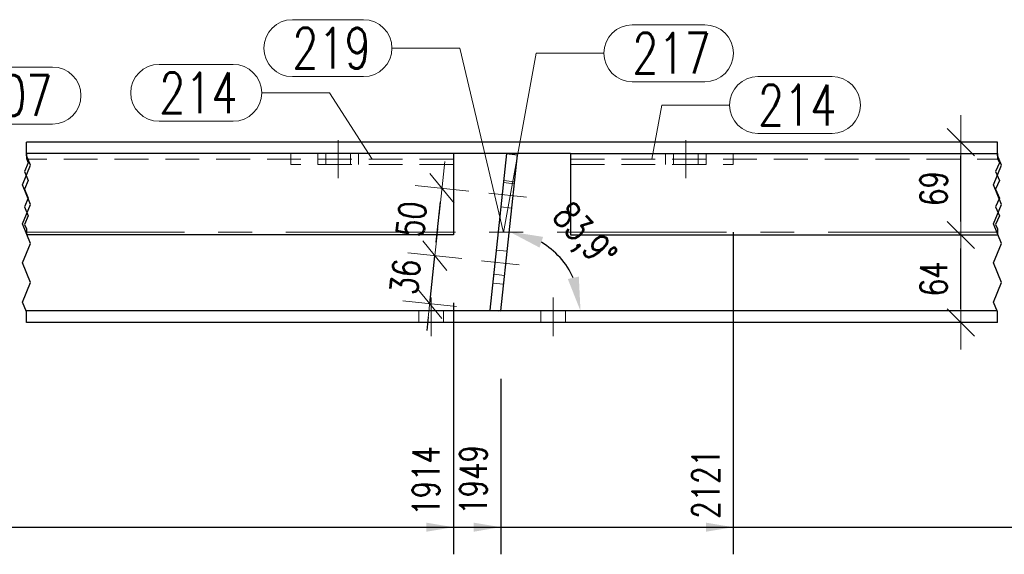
# Model space of a CAD drawing. Header units: millimetres. Extents: x -144 to 709, y 12312 to 12982.
# Tile 19 of 57: x 0 to 73, y 12614 to 12653. Entities that reach past the tile are written whole.
import ezdxf

# ---------------------------------------------------------------- set-up
doc = ezdxf.new("R2010")
doc.units = ezdxf.units.MM
doc.header["$LTSCALE"] = 10
doc.linetypes.add('HIDDEN', pattern=[0.375, 0.25, -0.125])
doc.linetypes.add('MITTE', pattern=[2, 1.25, -0.25, 0.25, -0.25])
doc.layers.get('Defpoints').update_dxf_attribs({"color": 1})
for name, color, linetype, lineweight in [('PS_DIM', 4, 'Continuous', 13), ('PS_Hidden', 2, 'HIDDEN', 9), ('PS_Mid', 5, 'MITTE', 15), ('PS_Pos', 1, 'Continuous', 15), ('PS_Shape', 161, 'Continuous', 30), ('PS_SOLID', 7, 'Continuous', 30)]:
    doc.layers.add(name, color=color, linetype=linetype, lineweight=lineweight)
doc.styles.add('simplex', font='simplex.shx', dxfattribs={"width": 0.75})
doc.dimstyles.new('1_10_GŁ_DS1-LS10', dxfattribs={"dimtxt": 2, "dimasz": 2, "dimexe": 2, "dimexo": 5, "dimgap": 1, "dimtad": 1, "dimjust": 4, "dimdec": 0, "dimlfac": 10, "dimtxsty": 'simplex', "dimblk1": 'NONE', "dimsah": 1, "dimcen": 2, "dimclrd": 256, "dimclre": 256, "dimclrt": 3, "dimadec": 1, "dimazin": 0, "dimtfac": 1, "dimtdec": 0, "dimtmove": 2, "dimatfit": 3, "dimfxl": 1, "dimarcsym": 0})
doc.dimstyles.new('1_10_PRZ', dxfattribs={"dimtxt": 2, "dimasz": 1, "dimexe": 2, "dimexo": 5, "dimgap": 1, "dimtad": 1, "dimdec": 0, "dimlfac": 10, "dimtxsty": 'simplex', "dimblk": 'dimznak', "dimcen": 2, "dimse1": 1, "dimse2": 1, "dimclrt": 3, "dimadec": 1, "dimazin": 0, "dimtfac": 1, "dimtdec": 0, "dimtix": 1, "dimtmove": 2, "dimatfit": 3, "dimldrblk": 'dim-grot', "dimfxl": 1, "dimarcsym": 0})
doc.dimstyles.new('średnice', dxfattribs={"dimtxt": 2, "dimasz": 2.5, "dimexe": 1, "dimexo": 1, "dimgap": 1, "dimtad": 1, "dimdec": 0, "dimlfac": 10, "dimtxsty": 'simplex', "dimcen": 2, "dimclrd": 256, "dimclre": 256, "dimclrt": 3, "dimadec": 1, "dimazin": 0, "dimtfac": 1, "dimtdec": 0, "dimtix": 1, "dimtmove": 1, "dimatfit": 0, "dimfxl": 1, "dimarcsym": 0})

# ---------------------------------------------------------------- blocks, each defined once
blk = doc.blocks.new('*D97')
at = {"layer": 'Defpoints', "color": 0, "transparency": 16777216}
for p in [(31.91, 12637.556), (-62.639, 12631.106), (31.91, 12616.006)]:
    blk.add_point(p, dxfattribs=at)
at = {"layer": 'PS_DIM', "lineweight": -2, "transparency": 16777216}
for p, q in [((31.91, 12632.556), (31.91, 12614.006)), ((-62.639, 12626.106), (-62.639, 12614.006)), ((-62.639, 12616.006), (29.91, 12616.006))]:
    blk.add_line(p, q, dxfattribs=at)
at = {"layer": 'PS_DIM', "transparency": 16777216}
blk.add_solid([(29.91, 12616.339), (29.91, 12615.672), (31.91, 12616.006)], dxfattribs=at)
at = {"layer": 'PS_DIM', "color": 3, "transparency": 16777216, "insert": (29.89, 12619.419), "char_height": 2, "attachment_point": 5, "rotation": 90, "style": 'simplex'}
blk.add_mtext('1914', dxfattribs=at)
blk = doc.blocks.new('_None')
blk = doc.blocks.new('*D98')
at = {"layer": 'Defpoints', "color": 0, "transparency": 16777216}
for p in [(35.401, 12631.936), (-62.639, 12631.106), (35.401, 12616.006)]:
    blk.add_point(p, dxfattribs=at)
at = {"layer": 'PS_DIM', "lineweight": -2, "transparency": 16777216}
for p, q in [((35.401, 12626.936), (35.401, 12614.006)), ((-62.639, 12626.106), (-62.639, 12614.006)), ((-62.639, 12616.006), (33.401, 12616.006))]:
    blk.add_line(p, q, dxfattribs=at)
at = {"layer": 'PS_DIM', "transparency": 16777216}
blk.add_solid([(33.401, 12616.339), (33.401, 12615.672), (35.401, 12616.006)], dxfattribs=at)
at = {"layer": 'PS_DIM', "color": 3, "transparency": 16777216, "insert": (33.381, 12619.49), "char_height": 2, "attachment_point": 5, "rotation": 90, "style": 'simplex'}
blk.add_mtext('1949', dxfattribs=at)
blk = doc.blocks.new('*D99')
at = {"layer": 'Defpoints', "color": 0, "transparency": 16777216}
for p in [(52.559, 12642.756), (-62.639, 12631.106), (52.559, 12616.006)]:
    blk.add_point(p, dxfattribs=at)
at = {"layer": 'PS_DIM', "lineweight": -2, "transparency": 16777216}
for p, q in [((52.559, 12637.756), (52.559, 12614.006)), ((-62.639, 12626.106), (-62.639, 12614.006)), ((-62.639, 12616.006), (50.559, 12616.006))]:
    blk.add_line(p, q, dxfattribs=at)
at = {"layer": 'PS_DIM', "transparency": 16777216}
blk.add_solid([(50.559, 12616.339), (50.559, 12615.672), (52.559, 12616.006)], dxfattribs=at)
at = {"layer": 'PS_DIM', "color": 3, "transparency": 16777216, "insert": (50.539, 12619.204), "char_height": 2, "attachment_point": 5, "rotation": 90, "style": 'simplex'}
blk.add_mtext('2121', dxfattribs=at)
blk = doc.blocks.new('*D100')
at = {"layer": 'Defpoints', "color": 0, "transparency": 16777216}
for p in [(93.559, 12644.406), (-62.639, 12631.106), (93.559, 12616.006)]:
    blk.add_point(p, dxfattribs=at)
at = {"layer": 'PS_DIM', "lineweight": -2, "transparency": 16777216}
for p, q in [((93.559, 12639.406), (93.559, 12614.006)), ((-62.639, 12626.106), (-62.639, 12614.006)), ((-62.639, 12616.006), (91.559, 12616.006))]:
    blk.add_line(p, q, dxfattribs=at)
at = {"layer": 'PS_DIM', "transparency": 16777216}
blk.add_solid([(91.559, 12616.339), (91.559, 12615.672), (93.559, 12616.006)], dxfattribs=at)
at = {"layer": 'PS_DIM', "color": 3, "transparency": 16777216, "insert": (91.539, 12619.669), "char_height": 2, "attachment_point": 5, "rotation": 90, "style": 'simplex'}
blk.add_mtext('2645', dxfattribs=at)
blk = doc.blocks.new('*D101')
at = {"layer": 'Defpoints', "color": 0, "transparency": 16777216}
for p in [(101.559, 12644.406), (-62.639, 12631.106), (101.559, 12616.006)]:
    blk.add_point(p, dxfattribs=at)
at = {"layer": 'PS_DIM', "lineweight": -2, "transparency": 16777216}
for p, q in [((101.559, 12639.406), (101.559, 12614.006)), ((-62.639, 12626.106), (-62.639, 12614.006)), ((-62.639, 12616.006), (99.559, 12616.006))]:
    blk.add_line(p, q, dxfattribs=at)
at = {"layer": 'PS_DIM', "transparency": 16777216}
blk.add_solid([(99.559, 12616.339), (99.559, 12615.672), (101.559, 12616.006)], dxfattribs=at)
at = {"layer": 'PS_DIM', "color": 3, "transparency": 16777216, "insert": (99.539, 12619.669), "char_height": 2, "attachment_point": 5, "rotation": 90, "style": 'simplex'}
blk.add_mtext('2725', dxfattribs=at)
blk = doc.blocks.new('*D102')
at = {"layer": 'Defpoints', "color": 0, "transparency": 16777216}
for p in [(142.559, 12644.406), (-62.639, 12631.106), (142.559, 12616.006)]:
    blk.add_point(p, dxfattribs=at)
at = {"layer": 'PS_DIM', "lineweight": -2, "transparency": 16777216}
for p, q in [((142.559, 12639.406), (142.559, 12614.006)), ((-62.639, 12626.106), (-62.639, 12614.006)), ((-62.639, 12616.006), (140.559, 12616.006))]:
    blk.add_line(p, q, dxfattribs=at)
at = {"layer": 'PS_DIM', "transparency": 16777216}
blk.add_solid([(140.559, 12616.339), (140.559, 12615.672), (142.559, 12616.006)], dxfattribs=at)
at = {"layer": 'PS_DIM', "color": 3, "transparency": 16777216, "insert": (140.539, 12619.669), "char_height": 2, "attachment_point": 5, "rotation": 90, "style": 'simplex'}
blk.add_mtext('4945', dxfattribs=at)
blk = doc.blocks.new('*D103')
at = {"layer": 'Defpoints', "color": 0, "transparency": 16777216}
for p in [(150.559, 12644.406), (-62.639, 12631.106), (150.559, 12616.006)]:
    blk.add_point(p, dxfattribs=at)
at = {"layer": 'PS_DIM', "lineweight": -2, "transparency": 16777216}
for p, q in [((150.559, 12639.406), (150.559, 12614.006)), ((-62.639, 12626.106), (-62.639, 12614.006)), ((-62.639, 12616.006), (148.559, 12616.006))]:
    blk.add_line(p, q, dxfattribs=at)
at = {"layer": 'PS_DIM', "transparency": 16777216}
blk.add_solid([(148.559, 12616.339), (148.559, 12615.672), (150.559, 12616.006)], dxfattribs=at)
at = {"layer": 'PS_DIM', "color": 3, "transparency": 16777216, "insert": (148.539, 12619.669), "char_height": 2, "attachment_point": 5, "rotation": 90, "style": 'simplex'}
blk.add_mtext('5025', dxfattribs=at)
blk = doc.blocks.new('*D104')
at = {"layer": 'Defpoints', "color": 0, "transparency": 16777216}
for p in [(191.906, 12637.556), (-62.639, 12631.106), (191.906, 12616.006)]:
    blk.add_point(p, dxfattribs=at)
at = {"layer": 'PS_DIM', "lineweight": -2, "transparency": 16777216}
for p, q in [((191.906, 12632.556), (191.906, 12614.006)), ((-62.639, 12626.106), (-62.639, 12614.006)), ((-62.639, 12616.006), (189.906, 12616.006))]:
    blk.add_line(p, q, dxfattribs=at)
at = {"layer": 'PS_DIM', "transparency": 16777216}
blk.add_solid([(189.906, 12616.339), (189.906, 12615.672), (191.906, 12616.006)], dxfattribs=at)
at = {"layer": 'PS_DIM', "color": 3, "transparency": 16777216, "insert": (189.886, 12619.347), "char_height": 2, "attachment_point": 5, "rotation": 90, "style": 'simplex'}
blk.add_mtext('6931', dxfattribs=at)
blk = doc.blocks.new('*D105')
at = {"layer": 'Defpoints', "color": 0, "transparency": 16777216}
for p in [(196.259, 12631.956), (-62.639, 12631.106), (196.259, 12616.006)]:
    blk.add_point(p, dxfattribs=at)
at = {"layer": 'PS_DIM', "lineweight": -2, "transparency": 16777216}
for p, q in [((196.259, 12626.956), (196.259, 12614.006)), ((-62.639, 12626.106), (-62.639, 12614.006)), ((-62.639, 12616.006), (194.259, 12616.006))]:
    blk.add_line(p, q, dxfattribs=at)
at = {"layer": 'PS_DIM', "transparency": 16777216}
blk.add_solid([(194.259, 12616.339), (194.259, 12615.672), (196.259, 12616.006)], dxfattribs=at)
at = {"layer": 'PS_DIM', "color": 3, "transparency": 16777216, "insert": (194.239, 12619.704), "char_height": 2, "attachment_point": 5, "rotation": 90, "style": 'simplex'}
blk.add_mtext('6974', dxfattribs=at)
blk = doc.blocks.new('*D106')
at = {"layer": 'Defpoints', "color": 0, "transparency": 16777216}
for p in [(220.397, 12642.756), (-62.639, 12631.106), (220.397, 12616.006)]:
    blk.add_point(p, dxfattribs=at)
at = {"layer": 'PS_DIM', "lineweight": -2, "transparency": 16777216}
for p, q in [((220.397, 12637.756), (220.397, 12614.006)), ((-62.639, 12626.106), (-62.639, 12614.006)), ((-62.639, 12616.006), (218.397, 12616.006))]:
    blk.add_line(p, q, dxfattribs=at)
at = {"layer": 'PS_DIM', "transparency": 16777216}
blk.add_solid([(218.397, 12616.339), (218.397, 12615.672), (220.397, 12616.006)], dxfattribs=at)
at = {"layer": 'PS_DIM', "color": 3, "transparency": 16777216, "insert": (218.377, 12619.526), "char_height": 2, "attachment_point": 5, "rotation": 90, "style": 'simplex'}
blk.add_mtext('7215', dxfattribs=at)
blk = doc.blocks.new('*D107')
at = {"layer": 'Defpoints', "color": 0, "transparency": 16777216}
for p in [(223.397, 12644.406), (-62.639, 12631.106), (223.397, 12616.006)]:
    blk.add_point(p, dxfattribs=at)
at = {"layer": 'PS_DIM', "lineweight": -2, "transparency": 16777216}
for p, q in [((223.397, 12639.406), (223.397, 12614.006)), ((-62.639, 12626.106), (-62.639, 12614.006)), ((-62.639, 12616.006), (221.397, 12616.006))]:
    blk.add_line(p, q, dxfattribs=at)
at = {"layer": 'PS_DIM', "transparency": 16777216}
blk.add_solid([(221.397, 12616.339), (221.397, 12615.672), (223.397, 12616.006)], dxfattribs=at)
at = {"layer": 'PS_DIM', "color": 3, "transparency": 16777216, "insert": (221.706, 12619.669), "char_height": 2, "attachment_point": 5, "rotation": 90, "style": 'simplex'}
blk.add_mtext('7245', dxfattribs=at)
blk = doc.blocks.new('*D108')
at = {"layer": 'Defpoints', "color": 0, "transparency": 16777216}
for p in [(231.397, 12644.406), (-62.639, 12631.106), (231.397, 12616.006)]:
    blk.add_point(p, dxfattribs=at)
at = {"layer": 'PS_DIM', "lineweight": -2, "transparency": 16777216}
for p, q in [((231.397, 12639.406), (231.397, 12614.006)), ((-62.639, 12626.106), (-62.639, 12614.006)), ((-62.639, 12616.006), (229.397, 12616.006))]:
    blk.add_line(p, q, dxfattribs=at)
at = {"layer": 'PS_DIM', "transparency": 16777216}
blk.add_solid([(229.397, 12616.339), (229.397, 12615.672), (231.397, 12616.006)], dxfattribs=at)
at = {"layer": 'PS_DIM', "color": 3, "transparency": 16777216, "insert": (229.377, 12619.669), "char_height": 2, "attachment_point": 5, "rotation": 90, "style": 'simplex'}
blk.add_mtext('7325', dxfattribs=at)
blk = doc.blocks.new('*D109')
at = {"layer": 'Defpoints', "color": 0, "transparency": 16777216}
for p in [(235.397, 12642.756), (-62.639, 12631.106), (235.397, 12616.006)]:
    blk.add_point(p, dxfattribs=at)
at = {"layer": 'PS_DIM', "lineweight": -2, "transparency": 16777216}
for p, q in [((235.397, 12637.756), (235.397, 12614.006)), ((-62.639, 12626.106), (-62.639, 12614.006)), ((-62.639, 12616.006), (233.397, 12616.006))]:
    blk.add_line(p, q, dxfattribs=at)
at = {"layer": 'PS_DIM', "transparency": 16777216}
blk.add_solid([(233.397, 12616.339), (233.397, 12615.672), (235.397, 12616.006)], dxfattribs=at)
at = {"layer": 'PS_DIM', "color": 3, "transparency": 16777216, "insert": (233.377, 12619.669), "char_height": 2, "attachment_point": 5, "rotation": 90, "style": 'simplex'}
blk.add_mtext('7365', dxfattribs=at)
blk = doc.blocks.new('*D110')
at = {"layer": 'Defpoints', "color": 0, "transparency": 16777216}
for p in [(276.397, 12644.406), (-62.639, 12631.106), (276.397, 12616.006)]:
    blk.add_point(p, dxfattribs=at)
at = {"layer": 'PS_DIM', "lineweight": -2, "transparency": 16777216}
for p, q in [((276.397, 12639.406), (276.397, 12614.006)), ((-62.639, 12626.106), (-62.639, 12614.006)), ((-62.639, 12616.006), (274.397, 12616.006))]:
    blk.add_line(p, q, dxfattribs=at)
at = {"layer": 'PS_DIM', "transparency": 16777216}
blk.add_solid([(274.397, 12616.339), (274.397, 12615.672), (276.397, 12616.006)], dxfattribs=at)
at = {"layer": 'PS_DIM', "color": 3, "transparency": 16777216, "insert": (274.377, 12619.669), "char_height": 2, "attachment_point": 5, "rotation": 90, "style": 'simplex'}
blk.add_mtext('9545', dxfattribs=at)
blk = doc.blocks.new('*D111')
at = {"layer": 'Defpoints', "color": 0, "transparency": 16777216}
for p in [(284.397, 12644.406), (-62.639, 12631.106), (284.397, 12616.006)]:
    blk.add_point(p, dxfattribs=at)
at = {"layer": 'PS_DIM', "lineweight": -2, "transparency": 16777216}
for p, q in [((284.397, 12639.406), (284.397, 12614.006)), ((-62.639, 12626.106), (-62.639, 12614.006)), ((-62.639, 12616.006), (282.397, 12616.006))]:
    blk.add_line(p, q, dxfattribs=at)
at = {"layer": 'PS_DIM', "transparency": 16777216}
blk.add_solid([(282.397, 12616.339), (282.397, 12615.672), (284.397, 12616.006)], dxfattribs=at)
at = {"layer": 'PS_DIM', "color": 3, "transparency": 16777216, "insert": (282.377, 12619.669), "char_height": 2, "attachment_point": 5, "rotation": 90, "style": 'simplex'}
blk.add_mtext('9625', dxfattribs=at)
blk = doc.blocks.new('*D112')
at = {"layer": 'Defpoints', "color": 0, "transparency": 16777216}
for p in [(336.397, 12642.756), (-62.639, 12631.106), (336.397, 12616.006)]:
    blk.add_point(p, dxfattribs=at)
at = {"layer": 'PS_DIM', "lineweight": -2, "transparency": 16777216}
for p, q in [((336.397, 12637.756), (336.397, 12614.006)), ((-62.639, 12626.106), (-62.639, 12614.006)), ((-62.639, 12616.006), (334.397, 12616.006))]:
    blk.add_line(p, q, dxfattribs=at)
at = {"layer": 'PS_DIM', "transparency": 16777216}
blk.add_solid([(334.397, 12616.339), (334.397, 12615.672), (336.397, 12616.006)], dxfattribs=at)
at = {"layer": 'PS_DIM', "color": 3, "transparency": 16777216, "insert": (334.377, 12619.954), "char_height": 2, "attachment_point": 5, "rotation": 90, "style": 'simplex'}
blk.add_mtext('11815', dxfattribs=at)
blk = doc.blocks.new('*D113')
at = {"layer": 'Defpoints', "color": 0, "transparency": 16777216}
for p in [(339.397, 12644.406), (-62.639, 12631.106), (339.397, 12616.006)]:
    blk.add_point(p, dxfattribs=at)
at = {"layer": 'PS_DIM', "lineweight": -2, "transparency": 16777216}
for p, q in [((339.397, 12639.406), (339.397, 12614.006)), ((-62.639, 12626.106), (-62.639, 12614.006)), ((-62.639, 12616.006), (337.397, 12616.006))]:
    blk.add_line(p, q, dxfattribs=at)
at = {"layer": 'PS_DIM', "transparency": 16777216}
blk.add_solid([(337.397, 12616.339), (337.397, 12615.672), (339.397, 12616.006)], dxfattribs=at)
at = {"layer": 'PS_DIM', "color": 3, "transparency": 16777216, "insert": (337.919, 12620.097), "char_height": 2, "attachment_point": 5, "rotation": 90, "style": 'simplex'}
blk.add_mtext('11845', dxfattribs=at)
blk = doc.blocks.new('*D114')
at = {"layer": 'Defpoints', "color": 0, "transparency": 16777216}
for p in [(347.397, 12644.406), (-62.639, 12631.106), (347.397, 12616.006)]:
    blk.add_point(p, dxfattribs=at)
at = {"layer": 'PS_DIM', "lineweight": -2, "transparency": 16777216}
for p, q in [((347.397, 12639.406), (347.397, 12614.006)), ((-62.639, 12626.106), (-62.639, 12614.006)), ((-62.639, 12616.006), (345.397, 12616.006))]:
    blk.add_line(p, q, dxfattribs=at)
at = {"layer": 'PS_DIM', "transparency": 16777216}
blk.add_solid([(345.397, 12616.339), (345.397, 12615.672), (347.397, 12616.006)], dxfattribs=at)
at = {"layer": 'PS_DIM', "color": 3, "transparency": 16777216, "insert": (345.377, 12620.097), "char_height": 2, "attachment_point": 5, "rotation": 90, "style": 'simplex'}
blk.add_mtext('11925', dxfattribs=at)
blk = doc.blocks.new('*D115')
at = {"layer": 'Defpoints', "color": 0, "transparency": 16777216}
for p in [(349.011, 12637.556), (-62.639, 12631.106), (349.011, 12616.006)]:
    blk.add_point(p, dxfattribs=at)
at = {"layer": 'PS_DIM', "lineweight": -2, "transparency": 16777216}
for p, q in [((349.011, 12632.556), (349.011, 12614.006)), ((-62.639, 12626.106), (-62.639, 12614.006)), ((-62.639, 12616.006), (347.011, 12616.006))]:
    blk.add_line(p, q, dxfattribs=at)
at = {"layer": 'PS_DIM', "transparency": 16777216}
blk.add_solid([(347.011, 12616.339), (347.011, 12615.672), (349.011, 12616.006)], dxfattribs=at)
at = {"layer": 'PS_DIM', "color": 3, "transparency": 16777216, "insert": (350.385, 12620.097), "char_height": 2, "attachment_point": 5, "rotation": 90, "style": 'simplex'}
blk.add_mtext('11942', dxfattribs=at)
blk = doc.blocks.new('*D116')
at = {"layer": 'Defpoints', "color": 0, "transparency": 16777216}
for p in [(354.848, 12644.406), (-62.639, 12631.106), (354.848, 12616.006)]:
    blk.add_point(p, dxfattribs=at)
at = {"layer": 'PS_DIM', "lineweight": -2, "transparency": 16777216}
for p, q in [((354.848, 12639.406), (354.848, 12614.006)), ((-62.639, 12626.106), (-62.639, 12614.006)), ((-62.639, 12616.006), (352.848, 12616.006))]:
    blk.add_line(p, q, dxfattribs=at)
at = {"layer": 'PS_DIM', "transparency": 16777216}
blk.add_solid([(352.848, 12616.339), (352.848, 12615.672), (354.848, 12616.006)], dxfattribs=at)
at = {"layer": 'PS_DIM', "color": 3, "transparency": 16777216, "insert": (353.547, 12620.24), "char_height": 2, "attachment_point": 5, "rotation": 90, "style": 'simplex'}
blk.add_mtext('12000', dxfattribs=at)
blk = doc.blocks.new('*D117')
at = {"layer": 'Defpoints', "color": 0, "transparency": 16777216}
for p in [(356.87, 12649.218), (-62.639, 12631.106), (356.87, 12616.006)]:
    blk.add_point(p, dxfattribs=at)
at = {"layer": 'PS_DIM', "lineweight": -2, "transparency": 16777216}
for p, q in [((356.87, 12644.218), (356.87, 12614.006)), ((-62.639, 12626.106), (-62.639, 12614.006)), ((-62.639, 12616.006), (354.87, 12616.006))]:
    blk.add_line(p, q, dxfattribs=at)
at = {"layer": 'PS_DIM', "transparency": 16777216}
blk.add_solid([(354.87, 12616.339), (354.87, 12615.672), (356.87, 12616.006)], dxfattribs=at)
at = {"layer": 'PS_DIM', "color": 3, "transparency": 16777216, "insert": (358.89, 12620.24), "char_height": 2, "attachment_point": 5, "rotation": 90, "style": 'simplex'}
blk.add_mtext('12020', dxfattribs=at)
blk = doc.blocks.new('*D120')
at = {"layer": 'Defpoints', "color": 0, "transparency": 16777216}
for p in [(36.632, 12643.471), (40.602, 12634.716), (0.41, 12631.956), (35.403, 12631.956), (72.059, 12631.956)]:
    blk.add_point(p, dxfattribs=at)
at = {"layer": 'PS_DIM', "lineweight": -2, "transparency": 16777216}
blk.add_arc((35.403, 12631.956), 5.886, 24.52199, 59.38601, dxfattribs=at)
at = {"layer": 'PS_DIM', "transparency": 16777216}
for points in [[(38.269, 12636.626), (38.532, 12637.417), (36.028, 12637.809)], [(41.165, 12634.487), (40.351, 12634.31), (41.289, 12631.956)]]:
    blk.add_solid(points, dxfattribs=at)
at = {"layer": 'PS_DIM', "color": 3, "transparency": 16777216, "insert": (41.41, 12637.355), "char_height": 2, "attachment_point": 5, "rotation": 311.954, "style": 'simplex'}
blk.add_mtext('83,9°', dxfattribs=at)
blk = doc.blocks.new('dimznak')
at = {"color": 0}
for points in [[(0, 2), (0, -2)], [(-2, 0), (2, 0)]]:
    blk.add_lwpolyline(points, dxfattribs=at)
at = {"color": 2}
blk.add_lwpolyline([(1, 1), (-1, -1)], dxfattribs=at)
blk = doc.blocks.new('*D121')
at = {"layer": 'Defpoints', "color": 0, "transparency": 16777216}
for p in [(30.539, 12636.028), (34.983, 12635.553), (34.606, 12632.021)]:
    blk.add_point(p, dxfattribs=at)
at = {"layer": 'PS_DIM', "color": 0, "lineweight": -2, "transparency": 16777216}
for p, q in [((30.645, 12637.022), (30.751, 12638.016)), ((30.162, 12632.496), (30.539, 12636.028)), ((30.056, 12631.501), (29.95, 12630.507))]:
    blk.add_line(p, q, dxfattribs=at)
for p, rotation in [((30.539, 12636.028), 263.907997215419), ((30.162, 12632.496), 83.90799721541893)]:
    blk.add_blockref('dimznak', p, dxfattribs=dict(at, rotation=rotation))
at = {"layer": 'PS_DIM', "color": 3, "transparency": 16777216, "insert": (28.362, 12634.474), "char_height": 2, "attachment_point": 5, "rotation": 83.908, "style": 'simplex'}
blk.add_mtext('36', dxfattribs=at)
blk = doc.blocks.new('dim-grot')
blk.add_hatch(color=256).paths.add_polyline_path([(0, 0), (-2, 0.5), (-2, -0.5)])
blk.add_lwpolyline([(0, 0), (-2, 0.5), (-2, -0.5), (0, 0)])
blk = doc.blocks.new('*D122')
at = {"layer": 'Defpoints', "color": 0, "transparency": 16777216}
for p in [(31.069, 12640.999), (34.519, 12640.631), (34.983, 12635.553)]:
    blk.add_point(p, dxfattribs=at)
at = {"layer": 'PS_DIM', "color": 0, "lineweight": -2, "transparency": 16777216}
blk.add_line((30.645, 12637.022), (30.963, 12640.005), dxfattribs=at)
for p, rotation in [((31.069, 12640.999), 83.90799721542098), ((30.539, 12636.028), 263.9079972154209)]:
    blk.add_blockref('dimznak', p, dxfattribs=dict(at, rotation=rotation))
at = {"layer": 'PS_DIM', "color": 3, "transparency": 16777216, "insert": (28.815, 12638.726), "char_height": 2, "attachment_point": 5, "rotation": 83.908, "style": 'simplex'}
blk.add_mtext('50', dxfattribs=at)
blk = doc.blocks.new('*D129')
at = {"layer": 'Defpoints', "color": 0, "transparency": 16777216}
for p in [(69.348, 12637.556), (70.123, 12637.556), (70.123, 12631.106)]:
    blk.add_point(p, dxfattribs=at)
at = {"layer": 'PS_DIM', "color": 0, "lineweight": -2, "transparency": 16777216}
blk.add_line((69.348, 12632.106), (69.348, 12636.556), dxfattribs=at)
for p, rotation in [((69.348, 12637.556), 90), ((69.348, 12631.106), 270)]:
    blk.add_blockref('dimznak', p, dxfattribs=dict(at, rotation=rotation))
at = {"layer": 'PS_DIM', "color": 3, "transparency": 16777216, "insert": (67.348, 12634.331), "char_height": 2, "attachment_point": 5, "rotation": 90, "style": 'simplex'}
blk.add_mtext('64', dxfattribs=at)
blk = doc.blocks.new('*D130')
at = {"layer": 'Defpoints', "color": 0, "transparency": 16777216}
for p in [(69.348, 12644.406), (69.71, 12644.406), (70.123, 12637.556)]:
    blk.add_point(p, dxfattribs=at)
at = {"layer": 'PS_DIM', "color": 0, "lineweight": -2, "transparency": 16777216}
blk.add_line((69.348, 12638.556), (69.348, 12643.406), dxfattribs=at)
for p, rotation in [((69.348, 12644.406), 90), ((69.348, 12637.556), 270)]:
    blk.add_blockref('dimznak', p, dxfattribs=dict(at, rotation=rotation))
at = {"layer": 'PS_DIM', "color": 3, "transparency": 16777216, "insert": (67.348, 12640.981), "char_height": 2, "attachment_point": 5, "rotation": 90, "style": 'simplex'}
blk.add_mtext('69', dxfattribs=at)
blk = doc.blocks.new('*X318')
at = {"color": 1}
for p, q in [((0.41, 12643.418), (0.41, 12644.406)), ((72.059, 12643.418), (72.059, 12644.406)), ((0.41, 12643.556), (0.41, 12643.203)), ((0.715, 12642.697), (0.41, 12643.418)), ((0.41, 12643.203), (0.547, 12642.878)), ((72.059, 12643.556), (72.059, 12643.203)), ((72.363, 12642.697), (72.059, 12643.418)), ((72.059, 12643.203), (72.196, 12642.878)), ((0.105, 12641.256), (0.715, 12642.697)), ((0.547, 12642.878), (0.273, 12642.228)), ((71.754, 12641.256), (72.363, 12642.697)), ((72.196, 12642.878), (71.921, 12642.228)), ((0.273, 12642.228), (0.547, 12641.577)), ((71.921, 12642.228), (72.196, 12641.577)), ((0.715, 12639.815), (0.105, 12641.256)), ((0.547, 12641.577), (0.273, 12640.927)), ((0.273, 12640.927), (0.547, 12640.277)), ((72.363, 12639.815), (71.754, 12641.256)), ((72.196, 12641.577), (71.921, 12640.927)), ((71.921, 12640.927), (72.196, 12640.277)), ((0.547, 12640.277), (0.273, 12639.627)), ((72.196, 12640.277), (71.921, 12639.627)), ((0.105, 12638.374), (0.715, 12639.815)), ((0.273, 12639.627), (0.547, 12638.977)), ((71.754, 12638.374), (72.363, 12639.815)), ((71.921, 12639.627), (72.196, 12638.977)), ((0.547, 12638.977), (0.273, 12638.327)), ((72.196, 12638.977), (71.921, 12638.327)), ((0.715, 12636.932), (0.105, 12638.374)), ((0.273, 12638.327), (0.41, 12638.002)), ((0.41, 12638.002), (0.41, 12637.556)), ((72.363, 12636.932), (71.754, 12638.374)), ((71.921, 12638.327), (72.059, 12638.002)), ((72.059, 12638.002), (72.059, 12637.556)), ((0.105, 12635.491), (0.715, 12636.932)), ((71.754, 12635.491), (72.363, 12636.932)), ((0.715, 12634.05), (0.105, 12635.491)), ((72.363, 12634.05), (71.754, 12635.491)), ((0.105, 12632.609), (0.715, 12634.05)), ((71.754, 12632.609), (72.363, 12634.05)), ((0.41, 12631.888), (0.105, 12632.609)), ((72.059, 12631.888), (71.754, 12632.609)), ((0.41, 12631.106), (0.41, 12631.888)), ((72.059, 12631.106), (72.059, 12631.888))]:
    blk.add_line(p, q, dxfattribs=at)
at = {"layer": 'PS_Hidden', "color": 2, "linetype": 'HIDDEN'}
for p, q in [((31.91, 12643.156), (0.41, 12643.156)), ((19.91, 12642.756), (19.91, 12643.556)), ((21.91, 12642.756), (21.91, 12643.556)), ((22.51, 12642.756), (22.51, 12643.556)), ((24.31, 12642.756), (24.31, 12643.556)), ((24.91, 12643.556), (24.91, 12642.756)), ((40.559, 12643.156), (72.059, 12643.156)), ((47.559, 12642.756), (47.559, 12643.556)), ((48.159, 12642.756), (48.159, 12643.556)), ((49.959, 12642.756), (49.959, 12643.556)), ((50.559, 12643.556), (50.559, 12642.756)), ((52.559, 12642.756), (52.559, 12643.556)), ((31.91, 12642.756), (19.91, 12642.756)), ((40.559, 12642.756), (52.559, 12642.756)), ((35.609, 12641.42), (36.404, 12641.335)), ((35.624, 12641.567), (36.42, 12641.482)), ((35.418, 12639.63), (36.213, 12639.545)), ((35.078, 12636.448), (35.874, 12636.363)), ((34.887, 12634.658), (35.682, 12634.573)), ((35.613, 12633.925), (34.818, 12634.01)), ((29.371, 12631.956), (29.371, 12631.106)), ((31.171, 12631.956), (31.171, 12631.106)), ((35.219, 12631.956), (35.401, 12631.936)), ((35.401, 12631.936), (35.403, 12631.956)), ((38.371, 12631.956), (38.371, 12631.106)), ((40.171, 12631.956), (40.171, 12631.106))]:
    blk.add_line(p, q, dxfattribs=at)
at = {"layer": 'PS_Mid', "color": 5, "linetype": 'MITTE'}
for p, q in [((23.41, 12644.556), (23.41, 12641.756)), ((49.059, 12644.556), (49.059, 12641.756)), ((37.303, 12640.334), (34.519, 12640.631)), ((72.059, 12637.756), (0.41, 12637.756)), ((36.772, 12635.362), (33.988, 12635.659)), ((30.271, 12630.106), (30.271, 12632.956)), ((30.271, 12630.106), (30.271, 12632.956)), ((39.271, 12630.106), (39.271, 12632.956)), ((39.271, 12630.106), (39.271, 12632.956))]:
    blk.add_line(p, q, dxfattribs=at)
at = {"layer": 'PS_SOLID', "color": 7, "linetype": 'Continuous'}
for p, q in [((72.059, 12644.406), (0.41, 12644.406)), ((31.91, 12643.556), (0.41, 12643.556)), ((31.91, 12643.556), (31.91, 12637.556)), ((40.559, 12643.556), (31.91, 12643.556)), ((35.837, 12643.556), (34.606, 12632.021)), ((35.403, 12631.956), (36.632, 12643.471)), ((35.837, 12643.556), (36.632, 12643.471)), ((40.559, 12643.556), (40.559, 12637.556)), ((40.559, 12643.556), (72.059, 12643.556)), ((31.91, 12637.556), (0.41, 12637.556)), ((40.559, 12637.556), (72.059, 12637.556)), ((72.059, 12631.956), (0.41, 12631.956)), ((34.606, 12632.021), (35.219, 12631.956)), ((72.059, 12631.106), (0.41, 12631.106))]:
    blk.add_line(p, q, dxfattribs=at)
blk = doc.blocks.new('*X331')
at = {"color": 1}
for p, q in [((-3.455, 12649.941), (2.33, 12649.941)), ((-13.16, 12640.556), (-10.555, 12647.841)), ((-10.555, 12647.841), (-5.555, 12647.841)), ((-3.455, 12645.741), (2.33, 12645.741))]:
    blk.add_line(p, q, dxfattribs=at)
for centre, start, end in [((-3.455, 12647.841), 90, 270), ((2.33, 12647.841), 270, 90)]:
    blk.add_arc(centre, 2.1, start, end, dxfattribs=at)
at = {"color": 2, "style": 'simplex', "width": 0.75}
blk.add_text('207', height=3, dxfattribs=at).set_placement((-3.455, 12646.341))
blk = doc.blocks.new('*X346')
at = {"color": 1}
for p, q in [((20.03, 12653.435), (25.28, 12653.435)), ((27.38, 12651.335), (32.38, 12651.335)), ((35.619, 12637.746), (32.38, 12651.335)), ((20.03, 12649.235), (25.28, 12649.235))]:
    blk.add_line(p, q, dxfattribs=at)
for centre, start, end in [((20.03, 12651.335), 90, 270), ((25.28, 12651.335), 270, 90)]:
    blk.add_arc(centre, 2.1, start, end, dxfattribs=at)
at = {"color": 2, "style": 'simplex', "width": 0.75}
blk.add_text('219', height=3, dxfattribs=at).set_placement((20.03, 12649.835))
blk = doc.blocks.new('*X347')
at = {"color": 1}
for p, q in [((45.112, 12653.061), (50.469, 12653.061)), ((35.619, 12637.746), (38.012, 12650.961)), ((38.012, 12650.961), (43.012, 12650.961)), ((45.112, 12648.861), (50.469, 12648.861))]:
    blk.add_line(p, q, dxfattribs=at)
for centre, start, end in [((45.112, 12650.961), 90, 270), ((50.469, 12650.961), 270, 90)]:
    blk.add_arc(centre, 2.1, start, end, dxfattribs=at)
at = {"color": 2, "style": 'simplex', "width": 0.75}
blk.add_text('217', height=3, dxfattribs=at).set_placement((45.112, 12649.461))
blk = doc.blocks.new('*X348')
at = {"color": 1}
for p, q in [((10.2, 12650.14), (15.664, 12650.14)), ((17.764, 12648.04), (22.764, 12648.04)), ((25.91, 12643.156), (22.764, 12648.04)), ((10.2, 12645.94), (15.664, 12645.94))]:
    blk.add_line(p, q, dxfattribs=at)
for centre, start, end in [((10.2, 12648.04), 90, 270), ((15.664, 12648.04), 270, 90)]:
    blk.add_arc(centre, 2.1, start, end, dxfattribs=at)
at = {"color": 2, "style": 'simplex', "width": 0.75}
blk.add_text('214', height=3, dxfattribs=at).set_placement((10.2, 12646.54))
blk = doc.blocks.new('*X349')
at = {"color": 1}
for p, q in [((54.381, 12649.24), (59.846, 12649.24)), ((46.559, 12643.156), (47.281, 12647.14)), ((47.281, 12647.14), (52.281, 12647.14)), ((54.381, 12645.04), (59.846, 12645.04))]:
    blk.add_line(p, q, dxfattribs=at)
for centre, start, end in [((54.381, 12647.14), 90, 270), ((59.846, 12647.14), 270, 90)]:
    blk.add_arc(centre, 2.1, start, end, dxfattribs=at)
at = {"color": 2, "style": 'simplex', "width": 0.75}
blk.add_text('214', height=3, dxfattribs=at).set_placement((54.381, 12645.64))

msp = doc.modelspace()

# ---------------------------------------------------------------- block references
at = {"layer": 'PS_Pos'}
for name in ['*X346', '*X347', '*X331', '*X348', '*X349']:
    msp.add_blockref(name, (0, 0), dxfattribs=at)
at = {"layer": 'PS_Shape', "color": 6}
msp.add_blockref('*X318', (0, 0), dxfattribs=at)

# ---------------------------------------------------------------- dimensions: what is measured, and where the dimension line sits
at = {"layer": 'PS_DIM'}
for base, p2, text, picture, middle in [((356.87, 12616.006), (356.87, 12649.218), '12020', '*D117', (358.89, 12620.24)), ((93.559, 12616.006), (93.559, 12644.406), '2645', '*D100', (91.539, 12619.669)), ((101.559, 12616.006), (101.559, 12644.406), '2725', '*D101', (99.539, 12619.669)), ((142.559, 12616.006), (142.559, 12644.406), '4945', '*D102', (140.539, 12619.669)), ((150.559, 12616.006), (150.559, 12644.406), '5025', '*D103', (148.539, 12619.669)), ((223.397, 12616.006), (223.397, 12644.406), '7245', '*D107', (221.706, 12619.669)), ((231.397, 12616.006), (231.397, 12644.406), '7325', '*D108', (229.377, 12619.669)), ((276.397, 12616.006), (276.397, 12644.406), '9545', '*D110', (274.377, 12619.669)), ((284.397, 12616.006), (284.397, 12644.406), '9625', '*D111', (282.377, 12619.669)), ((339.397, 12616.006), (339.397, 12644.406), '11845', '*D113', (337.919, 12620.097)), ((347.397, 12616.006), (347.397, 12644.406), '11925', '*D114', (345.377, 12620.097)), ((354.848, 12616.006), (354.848, 12644.406), '12000', '*D116', (353.547, 12620.24)), ((52.559, 12616.006), (52.559, 12642.756), '2121', '*D99', (50.539, 12619.204)), ((220.397, 12616.006), (220.397, 12642.756), '7215', '*D106', (218.377, 12619.526)), ((235.397, 12616.006), (235.397, 12642.756), '7365', '*D109', (233.377, 12619.669)), ((336.397, 12616.006), (336.397, 12642.756), '11815', '*D112', (334.377, 12619.954)), ((31.91, 12616.006), (31.91, 12637.556), '1914', '*D97', (29.89, 12619.419)), ((191.906, 12616.006), (191.906, 12637.556), '6931', '*D104', (189.886, 12619.347)), ((349.011, 12616.006), (349.011, 12637.556), '11942', '*D115', (350.385, 12620.097)), ((196.259, 12616.006), (196.259, 12631.956), '6974', '*D105', (194.239, 12619.704)), ((35.401, 12616.006), (35.401, 12631.936), '1949', '*D98', (33.381, 12619.49))]:
    dim = msp.add_linear_dim(base=base, p1=(-62.639, 12631.106), p2=p2, text=text, dimstyle='1_10_GŁ_DS1-LS10', dxfattribs=at)
    dim.commit()
    dim.dimension.update_dxf_attribs({"geometry": picture, "text_midpoint": middle, "dimtype": 128, "text_rotation": 90})
for base, p1, p2, angle, picture, middle in [((69.34816638, 12644.405829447), (70.122538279, 12637.555829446), (69.709535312, 12644.405829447), 90, '*D130', (67.34816638, 12640.980829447)), ((31.069, 12640.999), (34.983, 12635.553), (34.519, 12640.631), 263.908, '*D122', (28.815, 12638.726)), ((69.34816638, 12637.555829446), (70.122538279, 12631.105829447), (70.122538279, 12637.555829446), 90, '*D129', (67.34816638, 12634.330829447))]:
    dim = msp.add_linear_dim(base=base, p1=p1, p2=p2, angle=angle, dimstyle='1_10_PRZ', dxfattribs=at)
    dim.commit()
    dim.dimension.update_dxf_attribs({"geometry": picture, "text_midpoint": middle})
dim = msp.add_angular_dim_2l(base=(40.602, 12634.716), line1=((35.403, 12631.956), (36.632, 12643.471)), line2=((72.059, 12631.956), (0.41, 12631.956)), dimstyle='średnice', dxfattribs=at)
dim.commit()
dim.dimension.update_dxf_attribs({"geometry": '*D120', "text_midpoint": (41.41, 12637.355)})
dim = msp.add_aligned_dim(p1=(34.606, 12632.021), p2=(34.983, 12635.553), distance=4.469, dimstyle='1_10_PRZ', dxfattribs=at)
dim.commit()
dim.dimension.update_dxf_attribs({"geometry": '*D121', "text_midpoint": (28.362, 12634.474)})

doc.saveas('drawing.dxf')
